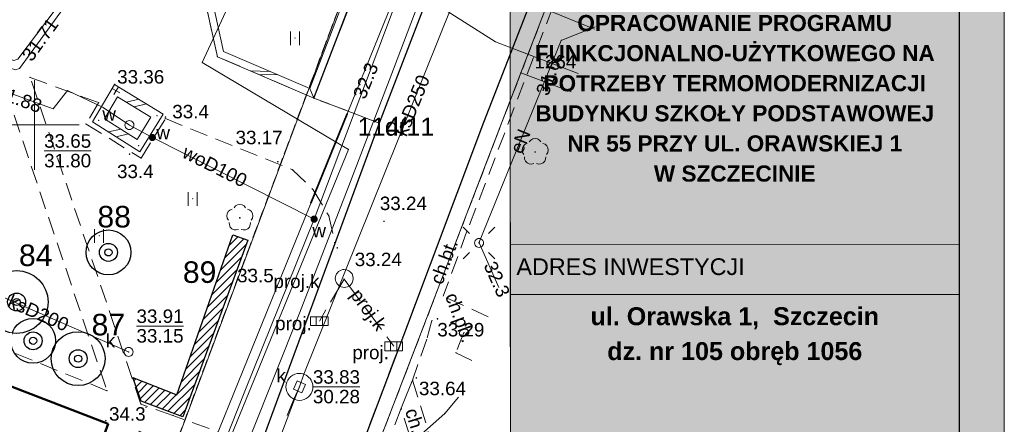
# Model space of a CAD drawing. Extents: x 5468194 to 5468404, y 5919486 to 5919674.
# Tile 5 of 12: x 5468349 to 5468404, y 5919533 to 5919556. Entities that reach past the tile are written whole.
import ezdxf
from ezdxf.enums import TextEntityAlignment as Align

# ---------------------------------------------------------------- set-up
doc = ezdxf.new("R2010")
doc.units = 0
doc.header["$PDSIZE"] = 0.75
for name, pattern in [('PRZER1-1', [2, 1, -1]), ('PRZER2-1', [3, 2, -1]), ('PRZER3-1', [4, 3, -1])]:
    doc.linetypes.add(name, pattern=pattern)
doc.layers.get('0').update_dxf_attribs({"color": 253, "linetype": 'CONTINUOUS', "lineweight": 13})
for name, color, linetype, lineweight in [('GEPPGD', 253, 'CONTINUOUS', 18), ('GEPPGD_O', 253, 'CONTINUOUS', 18), ('GESBLO', 253, 'CONTINUOUS', 18), ('GESBZO', 253, 'CONTINUOUS', 50), ('GESDZI', 30, 'CONTINUOUS', 18), ('GESDZI_O', 30, 'CONTINUOUS', 18), ('GESUZY', 253, 'PRZER1-1', 18), ('GESUZY_O', 253, 'PRZER1-1', 18), ('GOSRBG', 253, 'CONTINUOUS', 18), ('GSLDSO', 253, 'CONTINUOUS', 18), ('GSLKRW', 253, 'CONTINUOUS', 25), ('GSPPRB', 253, 'CONTINUOUS', 20), ('GSPRDL', 253, 'CONTINUOUS', 18), ('GSPWPN', 253, 'CONTINUOUS', 13), ('GSPWPN_O', 253, 'CONTINUOUS', 13), ('GSPWPS', 253, 'CONTINUOUS', 13), ('GSPWPS_O', 253, 'CONTINUOUS', 13), ('GSSDSO', 253, 'CONTINUOUS', 18), ('GSSKOA', 253, 'PRZER3-1', 18), ('GSSKOD', 253, 'PRZER2-1', 18), ('GSSKOD_O', 253, 'PRZER2-1', 18), ('GSSUTR', 253, 'PRZER2-1', 18), ('GULCPR', 253, 'CONTINUOUS', 18), ('GULEPR', 253, 'CONTINUOUS', 18), ('GULEPR_O', 253, 'CONTINUOUS', 18), ('GULKPR', 253, 'CONTINUOUS', 18), ('GULKPR_O', 253, 'CONTINUOUS', 18), ('GULLOB', 253, 'CONTINUOUS', 35), ('GULWPR', 253, 'CONTINUOUS', 18), ('GULWPR_O', 253, 'CONTINUOUS', 18), ('GUPELA', 253, 'CONTINUOUS', 18), ('GUPIKP', 253, 'CONTINUOUS', 18), ('GUPISN', 253, 'PRZER1-1', 18), ('GUPIWZ', 253, 'CONTINUOUS', 18), ('GUPIWZ_O', 253, 'CONTINUOUS', 18), ('GUPKKS', 253, 'CONTINUOUS', 18), ('GUPKKS_O', 253, 'CONTINUOUS', 18), ('GUPKSD', 253, 'CONTINUOUS', 18), ('GUPPRZ', 253, 'CONTINUOUS', 18), ('GUPPRZ_O', 253, 'CONTINUOUS', 18), ('GUPWZA', 253, 'CONTINUOUS', 18), ('GUPWZA_O', 253, 'CONTINUOUS', 18), ('GUSKSD', 253, 'CONTINUOUS', 18), ('GUSKSD_O', 253, 'CONTINUOUS', 18), ('Nowe_ZZ_ramka_Nr_pióra__7', 7, 'CONTINUOUS', 18), ('Nowe_ZZ_tabelka_Pen_No__7_Nr_pióra__7', 7, 'CONTINUOUS', 18), ('ZZ_drzewo nanoszone ręcznie', 34, 'CONTINUOUS', 30), ('ZZ_grupa krzewów', 3, 'CONTINUOUS', 30), ('ZZ_grupa krzewów_szraf', 3, 'CONTINUOUS', 13), ('ZZ_korona', 94, 'CONTINUOUS', 30), ('ZZ_ramka', 250, 'CONTINUOUS', 13), ('ZZ_waloryzacja B', 5, 'CONTINUOUS', 30)]:
    doc.layers.add(name, color=color, linetype=linetype, lineweight=lineweight)
doc.styles.add('GEO-INFO', font='arial.ttf')
doc.styles.add('STYL_AUTOMATYCZNY_1', font='arial.ttf')
doc.styles.add('STYL_AUTOMATYCZNY_6', font='arialbd.ttf')

# ---------------------------------------------------------------- blocks, each defined once
blk = doc.blocks.new('SUUS05')
at = {"color": 0}
blk.add_lwpolyline([(0.5, -0.25), (-0.5, -0.25), (-0.5, 0.25), (0.5, 0.25)], close=True, dxfattribs=at)
for points in [[(-0.175, -0.25), (-0.175, 0.25)], [(0.175, -0.25), (0.175, 0.25)]]:
    blk.add_lwpolyline(points, dxfattribs=at)
blk = doc.blocks.new('EPPGN')
blk.add_hatch(color=0).paths.add_polyline_path([(0, -0.09), (0.027812, -0.085595), (0.052901, -0.072812), (0.072812, -0.052901), (0.085595, -0.027812), (0.09, 0), (0.085595, 0.027812), (0.072812, 0.052901), (0.052901, 0.072812), (0.027812, 0.085595), (0, 0.09), (-0.027812, 0.085595), (-0.052901, 0.072812), (-0.072812, 0.052901), (-0.085595, 0.027812), (-0.09, 0), (-0.085595, -0.027812), (-0.072812, -0.052901), (-0.052901, -0.072812), (-0.027812, -0.085595)])
blk = doc.blocks.new('POINT')
at = {"color": 0}
blk.add_point((0, 0), dxfattribs=at)
blk = doc.blocks.new('KWADRAT_NIEPRZEZR')
at = {"color": 0}
blk.add_lwpolyline([(-0.5, -0.5), (0.5, -0.5), (0.5, 0.5), (-0.5, 0.5)], close=True, dxfattribs=at)
blk = doc.blocks.new('OKRAG_PELNY')
at = {"color": 0}
blk.add_lwpolyline([(0, 0.5), (0.12941, 0.482963), (0.25, 0.433013), (0.353553, 0.353553), (0.433013, 0.25), (0.482963, 0.12941), (0.5, 0), (0.482963, -0.12941), (0.433013, -0.25), (0.353553, -0.353553), (0.25, -0.433013), (0.12941, -0.482963), (0, -0.5), (-0.12941, -0.482963), (-0.25, -0.433013), (-0.353553, -0.353553), (-0.433013, -0.25), (-0.482963, -0.12941), (-0.5, 0), (-0.482963, 0.12941), (-0.433013, 0.25), (-0.353553, 0.353553), (-0.25, 0.433013), (-0.12941, 0.482963)], close=True, dxfattribs=at)
blk = doc.blocks.new('SUEO')
blk.add_hatch(color=0).paths.add_polyline_path([(-0.002174, 0.089974), (0.023762, 0.086807), (0.042561, 0.0793), (0.060131, 0.066965), (0.076266, 0.047786), (0.086234, 0.025762), (0.089972, 0.002226), (0.088646, -0.015553), (0.081114, -0.038994), (0.066834, -0.060276), (0.049699, -0.075033), (0.027576, -0.085671), (0.004027, -0.08991), (-0.019639, -0.087831), (-0.040932, -0.080154), (-0.059082, -0.067892), (-0.073734, -0.051607), (-0.08374, -0.032979), (-0.089221, -0.011817), (-0.089063, 0.012951), (-0.082571, 0.035806), (-0.069528, 0.057148), (-0.048957, 0.075519), (-0.026898, 0.085887)])
at = {"color": 0}
for points in [[(-1.767767, 1.767767), (-1.06066, 1.06066)], [(1.767767, 1.767767), (1.06066, 1.06066)], [(-1.767767, -1.767767), (-1.06066, -1.06066)], [(1.767767, -1.767767), (1.06066, -1.06066)]]:
    blk.add_lwpolyline(points, dxfattribs=at)
blk = doc.blocks.new('SPDLP')
blk.add_hatch(color=0).paths.add_polyline_path([(0, -0.09), (0.027812, -0.085595), (0.052901, -0.072812), (0.072812, -0.052901), (0.085595, -0.027812), (0.09, 0), (0.085595, 0.027812), (0.072812, 0.052901), (0.052901, 0.072812), (0.027812, 0.085595), (0, 0.09), (-0.027812, 0.085595), (-0.052901, 0.072812), (-0.072812, 0.052901), (-0.085595, 0.027812), (-0.09, 0), (-0.085595, -0.027812), (-0.072812, -0.052901), (-0.052901, -0.072812), (-0.027812, -0.085595)])
at = {"color": 0}
for points in [[(-0.648554, 1.126667), (-0.481106, 1.325358), (-0.255912, 1.454989), (0, 1.5), (0.255912, 1.454989), (0.481106, 1.325358), (0.648554, 1.126667)], [(-1.271938, -0.268652), (-1.40916, -0.048001), (-1.462858, 0.20623), (-1.426585, 0.463525), (-1.304695, 0.693003), (-1.11182, 0.867117), (-0.871109, 0.964971)], [(0.871109, 0.964971), (1.11182, 0.867117), (1.304695, 0.693003), (1.426585, 0.463525), (1.462858, 0.20623), (1.40916, -0.048001), (1.271938, -0.268652)], [(-0.137547, -1.292703), (-0.389802, -1.355024), (-0.648184, -1.327532), (-0.881678, -1.213525), (-1.062258, -1.026689), (-1.168249, -0.78945), (-1.186929, -0.530282)], [(1.186929, -0.530282), (1.168249, -0.78945), (1.062258, -1.026689), (0.881678, -1.213525), (0.648184, -1.327532), (0.389802, -1.355024), (0.137547, -1.292703)]]:
    blk.add_lwpolyline(points, dxfattribs=at)
blk = doc.blocks.new('ODTN_2')
at = {"color": 0}
for points in [[(-1.5, -0.5), (0.5, 0.5)], [(-0.5, -0.5), (1.5, 0.5)]]:
    blk.add_lwpolyline(points, dxfattribs=at)
blk = doc.blocks.new('PION_C')
at = {"color": 0}
blk.add_lwpolyline([(0, 0.5), (0, -0.5)], dxfattribs=at)
blk = doc.blocks.new('ODTN_1')
at = {"color": 0}
for points in [[(-1, -0.5), (0, 0.5)], [(0, -0.5), (1, 0.5)]]:
    blk.add_lwpolyline(points, dxfattribs=at)
blk = doc.blocks.new('KOLO')
blk.add_hatch(color=0).paths.add_polyline_path([(-0.5, 0), (-0.482963, -0.12941), (-0.433013, -0.25), (-0.353553, -0.353553), (-0.25, -0.433013), (-0.12941, -0.482963), (0, -0.5), (0.12941, -0.482963), (0.25, -0.433013), (0.353553, -0.353553), (0.433013, -0.25), (0.482963, -0.12941), (0.5, 0), (0.482963, 0.12941), (0.433013, 0.25), (0.353553, 0.353553), (0.25, 0.433013), (0.12941, 0.482963), (0, 0.5), (-0.12941, 0.482963), (-0.25, 0.433013), (-0.353553, 0.353553), (-0.433013, 0.25), (-0.482963, 0.12941)])
blk = doc.blocks.new('SPTRW')
at = {"color": 0}
for points in [[(-0.51332, 0.7233), (-0.51332, -0.7767)], [(0.48668, -0.7767), (0.48668, 0.7233)]]:
    blk.add_lwpolyline(points, dxfattribs=at)
blk = doc.blocks.new('drzewo nanoszone ręcznie')
at = {"layer": 'ZZ_drzewo nanoszone ręcznie'}
for radius in [0.5, 0.2]:
    blk.add_circle((0, 0), radius, dxfattribs=at)
blk = doc.blocks.new('tabelka')
at = {"layer": 'Nowe_ZZ_ramka_Nr_pióra__7', "true_color": 0xffffff}
blk.add_hatch(color=7, dxfattribs=at).paths.add_polyline_path([(0, 0), (-0.022, 92.851), (-25.023, 92.845), (-25.001, -0.006)])
at = {"layer": 'Nowe_ZZ_tabelka_Pen_No__7_Nr_pióra__7', "color": 7, "linetype": 'Continuous', "lineweight": 18}
for p, q in [((-25.001, 2.933), (-25.023, 92.845)), ((-0.001, 2.939), (-0.022, 92.851)), ((-25.015, 52.136), (-0.014, 52.142)), ((-25.014, 49.343), (-0.013, 49.349))]:
    blk.add_line(p, q, dxfattribs=at)
at = {"layer": 'Nowe_ZZ_tabelka_Pen_No__7_Nr_pióra__7', "color": 7, "linetype": 'Continuous', "lineweight": 18, "flags": 128}
blk.add_lwpolyline([(0, 0), (-0.022, 92.851), (-25.023, 92.845), (-25.001, -0.006)], close=True, dxfattribs=at)
at = {"layer": 'Nowe_ZZ_tabelka_Pen_No__7_Nr_pióra__7', "color": 7, "linetype": 'Continuous', "lineweight": 18, "insert": (-12.515, 60.275), "char_height": 0.9, "width": 24.44099, "attachment_point": 5, "rotation": 0.0137, "line_spacing_factor": 1.11829, "style": 'STYL_AUTOMATYCZNY_6'}
blk.add_mtext('\\A1;OPRACOWANIE PROGRAMU FUNKCJONALNO-UŻYTKOWEGO NA POTRZEBY TERMOMODERNIZACJI BUDYNKU SZKOŁY PODSTAWOWEJ NR\\~55 PRZY UL. ORAWSKIEJ 1 W\\~SZCZECINIE', dxfattribs=at)
at = {"layer": 'Nowe_ZZ_tabelka_Pen_No__7_Nr_pióra__7', "color": 7, "linetype": 'Continuous', "lineweight": 18, "insert": (-24.676, 50.413), "char_height": 0.9309, "attachment_point": 7, "rotation": 0.0137, "style": 'STYL_AUTOMATYCZNY_1'}
blk.add_mtext('\\A1;{\\fArial|b0|i0|c238|p34;ADRES INWESTYCJI}', dxfattribs=at)
at = {"layer": 'Nowe_ZZ_tabelka_Pen_No__7_Nr_pióra__7', "color": 7, "linetype": 'Continuous', "lineweight": 18, "insert": (-12.513, 47.015), "char_height": 0.8, "attachment_point": 5, "rotation": 0.0137, "line_spacing_factor": 1.166797, "style": 'STYL_AUTOMATYCZNY_6'}
blk.add_mtext('\\A1;{\\H1.25x;ul. Orawska 1,  Szczecin\\Pdz. nr 105 obręb 1056\\H0.93088x;   }', dxfattribs=at)

msp = doc.modelspace()

# ---------------------------------------------------------------- hatches: boundary and pattern name
at = {"layer": 'ZZ_grupa krzewów_szraf'}
h = msp.add_hatch(dxfattribs=at)
h.set_pattern_fill('ANSI31', color=256, scale=0.1, style=0)
h.set_pattern_definition([(45, (0, 0), (-0.224506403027, 0.224506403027), [])])
h.paths.add_polyline_path([(5468361.888, 5919543.584), (5468358.273, 5919533.722), (5468355.941, 5919534.603), (5468355.48, 5919535.914), (5468357.931, 5919534.96), (5468361.044, 5919543.874)])
at = {"layer": 'ZZ_ramka', "true_color": 0xffffff}
h = msp.add_hatch(color=7, dxfattribs=at)
h.paths.add_polyline_path([(5468401.523, 5919491.204), (5468201.523, 5919491.204), (5468201.523, 5919634.704), (5468401.523, 5919634.704)], flags=16)
h.paths.add_polyline_path([(5468194.023, 5919637.204), (5468404.023, 5919637.204), (5468404.023, 5919488.704), (5468194.023, 5919488.704)])

# ---------------------------------------------------------------- linework, layer by layer
at = {"linetype": 'Continuous', "lineweight": 13, "elevation": 100, "flags": 128}
for points in [[(5468350, 5919547.5), (5468350, 5919552.5)], [(5468347.5, 5919550), (5468352.5, 5919550)]]:
    msp.add_lwpolyline(points, dxfattribs=at)
at = {"layer": 'GESBLO', "linetype": 'Continuous', "lineweight": 18, "elevation": 10.18}
msp.add_lwpolyline([(5468344.493, 5919507.138), (5468354.115, 5919533.333), (5468322.668, 5919545.444), (5468314.95, 5919524.18), (5468312.943, 5919519.359)], close=True, dxfattribs=at)
at = {"layer": 'GESBZO', "linetype": 'Continuous', "lineweight": 50, "elevation": 10.18}
msp.add_lwpolyline([(5468354.115, 5919533.333), (5468344.493, 5919507.138), (5468312.943, 5919519.359), (5468314.95, 5919524.18), (5468303.105, 5919528.538), (5468300.225, 5919520.801), (5468260.199, 5919535.495), (5468267.701, 5919555.812), (5468307.711, 5919540.917), (5468312.976, 5919555.043), (5468324.608, 5919550.595), (5468322.668, 5919545.444)], close=True, dxfattribs=at)
at = {"layer": 'GESDZI', "linetype": 'Continuous', "lineweight": 18, "elevation": 10.22}
for points in [[(5468342.3, 5919490.53), (5468380.89, 5919593.82), (5468381.59, 5919595.7), (5468371.88, 5919608.07), (5468315.05, 5919629.35), (5468302.78, 5919633.88), (5468295.57, 5919636.55), (5468289.38, 5919639.2), (5468286.47, 5919640.95), (5468283.94, 5919642.67), (5468281.69, 5919644.67), (5468279.68, 5919646.93), (5468277.95, 5919649.56), (5468276.59, 5919652.23), (5468275.54, 5919655.03), (5468275.114, 5919656.356)], [(5468397.975, 5919600.77), (5468396.01, 5919601.52), (5468386.34, 5919605.41), (5468381.59, 5919595.7), (5468380.89, 5919593.82), (5468342.3, 5919490.53)], [(5468351.819, 5919487.053), (5468359.86, 5919507.99), (5468377.1, 5919552.9), (5468387.42, 5919579.75), (5468390.387, 5919580.229)], [(5468390.387, 5919580.229), (5468387.42, 5919579.75), (5468377.1, 5919552.9), (5468379.904, 5919551.849)], [(5468379.904, 5919551.849), (5468377.1, 5919552.9), (5468359.86, 5919507.99), (5468363.22, 5919506.679)]]:
    msp.add_lwpolyline(points, dxfattribs=at)
at = {"layer": 'GESUZY', "linetype": 'PRZER1-1', "lineweight": 18, "ltscale": 0.5, "elevation": 10.08}
for points in [[(5468397.975, 5919600.77), (5468396.01, 5919601.52), (5468386.34, 5919605.41), (5468381.59, 5919595.7), (5468380.89, 5919593.82), (5468342.3, 5919490.53)], [(5468342.3, 5919490.53), (5468380.89, 5919593.82), (5468381.59, 5919595.7), (5468386.34, 5919605.41), (5468396.01, 5919601.52), (5468397.975, 5919600.77)], [(5468351.819, 5919487.053), (5468359.86, 5919507.99), (5468377.1, 5919552.9), (5468387.42, 5919579.75), (5468390.387, 5919580.229)], [(5468390.387, 5919580.229), (5468387.42, 5919579.75), (5468377.1, 5919552.9), (5468359.86, 5919507.99), (5468351.819, 5919487.053)]]:
    msp.add_lwpolyline(points, dxfattribs=at)
at = {"layer": 'GOSRBG', "linetype": 'Continuous', "lineweight": 18, "elevation": 10.04}
msp.add_lwpolyline([(5468344.206, 5919613.044), (5468339.634, 5919614.611), (5468338.067, 5919608.211), (5468350.084, 5919604.554), (5468370.983, 5919596.455), (5468367.979, 5919580.258), (5468364.975, 5919561.449), (5468375.682, 5919554.637), (5468380.283, 5919552.873)], dxfattribs=at)
at = {"layer": 'GSLDSO', "linetype": 'Continuous', "lineweight": 18, "elevation": 10.18}
for points in [[(5468354.465, 5919552.256), (5468357.175, 5919550.592), (5468355.879, 5919548.504), (5468353.231, 5919550.179)], [(5468354.635, 5919551.564), (5468356.485, 5919550.428), (5468355.721, 5919549.196), (5468353.909, 5919550.341)]]:
    msp.add_lwpolyline(points, close=True, dxfattribs=at)
at = {"layer": 'GSLKRW', "linetype": 'Continuous', "lineweight": 25, "elevation": 10.18}
for points in [[(5468390.2, 5919589.39), (5468389.945, 5919589.135), (5468386.884, 5919580.979), (5468384.732, 5919575.244), (5468380.062, 5919563.107), (5468375.022, 5919550.127), (5468370.554, 5919538.264), (5468364.426, 5919522.047), (5468359.218, 5919508.285), (5468357.67, 5919503.81), (5468355.79, 5919498.88), (5468353.28, 5919492.22), (5468351.385, 5919487.212)], [(5468365.57, 5919551.49), (5468379.33, 5919587.32)], [(5468382.88, 5919585.71), (5468369.21, 5919550.1), (5468362.55, 5919532.04), (5468361.98, 5919530.58), (5468350.56, 5919500.43)]]:
    msp.add_lwpolyline(points, dxfattribs=at)
at = {"layer": 'GSPPRB', "linetype": 'Continuous', "lineweight": 20}
for p in [(5468360.194, 5919553.802, 10.28), (5468359.351, 5919553.482, 10.28), (5468349.76, 5919552.65, 10.28), (5468354.55, 5919551.91, 10.28), (5468365.57, 5919551.49, 10.28), (5468353.57, 5919551.24, 10.28), (5468353.57, 5919550.26, 10.28), (5468356.83, 5919550.51, 10.28), (5468357.3, 5919550.35, 10.28), (5468352.88, 5919550.05, 10.28), (5468369.21, 5919550.1, 10.28), (5468355.8, 5919548.85, 10.28), (5468367.492, 5919548.634, 10.28), (5468355.94, 5919548.15, 10.28), (5468364.38, 5919547.5, 10.28), (5468365.52, 5919546.39, 10.28), (5468366.4, 5919544.93, 10.28), (5468366.74, 5919543.38, 10.28), (5468367.25, 5919541.41, 10.28), (5468372.14, 5919539.09, 10.28), (5468373.92, 5919538.42, 10.28), (5468373.48, 5919537.3, 10.28), (5468371.06, 5919535.78, 10.28), (5468354.04, 5919535.18, 10.28), (5468355.93, 5919534.44, 10.28), (5468356.21, 5919534.25, 10.28), (5468357.71, 5919533.81, 10.28), (5468370.43, 5919534.21, 10.28), (5468372.853, 5919533.918, 10.28)]:
    msp.add_point(p, dxfattribs=at)
at = {"layer": 'GSSDSO', "linetype": 'Continuous', "lineweight": 18, "elevation": 10.18}
for points in [[(5468379.33, 5919587.32), (5468376.74, 5919587.61), (5468374.54, 5919585.439), (5468365.269, 5919575.863), (5468358.843, 5919559.914), (5468360.194, 5919553.802), (5468365.57, 5919551.49), (5468365.346, 5919552.022), (5468360.54, 5919554.089), (5468359.26, 5919559.88), (5468365.611, 5919575.641), (5468376.885, 5919587.191), (5468378.771, 5919586.98)], [(5468365.57, 5919551.49), (5468379.33, 5919587.32), (5468378.771, 5919586.98), (5468365.346, 5919552.022)]]:
    msp.add_lwpolyline(points, close=True, dxfattribs=at)
at = {"layer": 'GSSKOA', "linetype": 'PRZER3-1', "lineweight": 18, "ltscale": 0.5, "elevation": 10.18}
msp.add_lwpolyline([(5468346.124, 5919489.133), (5468347.28, 5919491.88), (5468350.56, 5919500.43), (5468361.98, 5919530.58), (5468362.55, 5919532.04), (5468366.74, 5919543.38), (5468369.21, 5919550.1), (5468382.88, 5919585.71), (5468384.825, 5919591.001, 0.348026), (5468385.415, 5919592.895), (5468385.73, 5919594.32), (5468393.04, 5919591.72)], format="xyb", dxfattribs=at)
msp.add_lwpolyline([(5468393.04, 5919591.72), (5468390.2, 5919589.39), (5468389.945, 5919589.135), (5468384.732, 5919575.244), (5468380.062, 5919563.107), (5468375.022, 5919550.127), (5468370.554, 5919538.264), (5468364.426, 5919522.047), (5468359.218, 5919508.285), (5468357.67, 5919503.81), (5468355.79, 5919498.88), (5468353.28, 5919492.22), (5468351.385, 5919487.212)], dxfattribs=at)
msp.add_lwpolyline([(5468369.21, 5919550.1), (5468365.57, 5919551.49), (5468379.33, 5919587.32), (5468382.88, 5919585.71)], close=True, dxfattribs=at)
at = {"layer": 'GSSKOD', "linetype": 'PRZER2-1', "lineweight": 18, "ltscale": 0.5, "elevation": 10.18}
for points in [[(5468369.21, 5919550.1), (5468365.57, 5919551.49), (5468360.194, 5919553.802), (5468358.843, 5919559.914), (5468365.269, 5919575.863), (5468361.71, 5919578.41), (5468355.34, 5919577.66), (5468354.18, 5919578.61), (5468338.75, 5919583.84), (5468333.535, 5919569.88), (5468334.395, 5919569.558), (5468334.22, 5919569.09), (5468343.139, 5919565.716), (5468341.345, 5919560.818), (5468332.25, 5919564.07), (5468332.075, 5919563.602), (5468331.34, 5919563.876), (5468330, 5919560.29), (5468332.66, 5919559.36), (5468328.14, 5919547.12), (5468324.26, 5919548.55), (5468323.889, 5919548.687), (5468323.494, 5919547.638)], [(5468372.14, 5919539.09), (5468371.86, 5919538.051), (5468371.06, 5919535.78), (5468370.43, 5919534.21), (5468366.399, 5919523.849), (5468363.821, 5919517.371), (5468361.284, 5919510.888), (5468358.516, 5919503.332), (5468358.51, 5919502.89), (5468357.67, 5919503.81), (5468359.218, 5919508.285), (5468364.426, 5919522.047), (5468370.554, 5919538.264), (5468375.022, 5919550.127), (5468380.062, 5919563.107), (5468384.732, 5919575.244), (5468386.884, 5919580.979), (5468387.923, 5919580.535)], [(5468387.923, 5919580.535), (5468382.905, 5919567.195), (5468378.874, 5919556.568), (5468374.094, 5919544.069), (5468372.764, 5919540.454)], [(5468347.91, 5919553.38), (5468354.04, 5919535.18), (5468330.54, 5919544.775)], [(5468349.76, 5919552.65), (5468353.57, 5919551.24), (5468352.88, 5919550.05), (5468355.94, 5919548.15), (5468357.3, 5919550.35), (5468364.38, 5919547.5), (5468365.52, 5919546.39), (5468366.4, 5919544.93), (5468366.74, 5919543.38), (5468369.21, 5919550.1)], [(5468354.7, 5919530.12), (5468355.83, 5919532.92), (5468357.84, 5919532.08), (5468361.98, 5919530.58), (5468362.55, 5919532.04), (5468357.71, 5919533.81), (5468355.93, 5919534.44), (5468349.76, 5919552.65)], [(5468375.271, 5919539.304), (5468372.764, 5919540.454)], [(5468373.92, 5919538.42), (5468373.48, 5919537.3), (5468374.372, 5919536.871)], [(5468371.772, 5919529.832), (5468370.43, 5919534.21), (5468371.06, 5919535.78), (5468372.38, 5919531.478)]]:
    msp.add_lwpolyline(points, dxfattribs=at)
at = {"layer": 'GSSUTR', "linetype": 'PRZER2-1', "lineweight": 18, "ltscale": 0.5, "elevation": 10.1}
for points in [[(5468364.52, 5919554.851), (5468364.51, 5919554.831), (5468364.53, 5919554.831)], [(5468358.818, 5919545.892), (5468358.808, 5919545.872), (5468358.828, 5919545.872)], [(5468353.611, 5919543.83), (5468353.601, 5919543.81), (5468353.621, 5919543.81)]]:
    msp.add_lwpolyline(points, close=True, dxfattribs=at)
at = {"layer": 'GULCPR', "linetype": 'Continuous', "lineweight": 18, "elevation": 10.14}
for points in [[(5468395.63, 5919605.07), (5468394.42, 5919605.4), (5468387.16, 5919607.97), (5468386.92, 5919607.88), (5468380.52, 5919596.72), (5468377.51, 5919591.94), (5468373.2, 5919585.53), (5468359.85, 5919567.72), (5468352.25, 5919557.89), (5468349.08, 5919553.66), (5468348.85, 5919553.59), (5468342.01, 5919556.1), (5468333.68, 5919559.07), (5468328.86, 5919560.78)], [(5468328.7, 5919560.36), (5468333.53, 5919558.66), (5468341.93, 5919555.7), (5468348.92, 5919553.07), (5468349.16, 5919553.14), (5468352.26, 5919557.42), (5468360.12, 5919567.49), (5468373.39, 5919585.36), (5468377.79, 5919591.81), (5468380.54, 5919596.23), (5468387.02, 5919607.41), (5468387.26, 5919607.49), (5468394.2, 5919605.12), (5468395.47, 5919604.67)]]:
    msp.add_lwpolyline(points, dxfattribs=at)
at = {"layer": 'GULEPR', "linetype": 'Continuous', "lineweight": 18, "elevation": 10.14}
for points in [[(5468349.142, 5919606.935), (5468348.852, 5919607.894), (5468349.579, 5919608.441), (5468350.386, 5919608.272), (5468352.599, 5919605.794), (5468355.624, 5919604.673), (5468360.688, 5919602.705), (5468376.875, 5919596.643), (5468373.732, 5919592.033), (5468370.197, 5919586.927), (5468376.818, 5919581.897), (5468372.98, 5919576.006), (5468371.781, 5919572.404), (5468368.422, 5919561.865), (5468373.414, 5919559.16), (5468378.463, 5919556.455), (5468381.19, 5919555.329)], [(5468383.047, 5919589.166), (5468367.425, 5919550.626), (5468353.995, 5919517.496)], [(5468390.287, 5919579.957), (5468388.222, 5919579.818), (5468381.319, 5919582.425), (5468378.538, 5919575.413), (5468375.454, 5919567.448), (5468373.251, 5919561.701), (5468370.004, 5919553.099), (5468367.507, 5919546.599), (5468364.773, 5919539.515), (5468362.057, 5919532.709), (5468359.14, 5919524.874), (5468356.057, 5919516.544), (5468352.111, 5919506.285), (5468349.468, 5919499.367), (5468346.569, 5919492.043), (5468345.493, 5919489.364)], [(5468361.498, 5919558.149), (5468359.351, 5919553.482), (5468367.492, 5919548.634), (5468343.503, 5919490.091)], [(5468375.875, 5919540.94), (5468374.766, 5919543.423), (5468374.781, 5919543.47), (5468379.341, 5919554.707), (5468381.238, 5919555.46)], [(5468368.176, 5919523.819), (5468369.395, 5919528.17), (5468370.916, 5919532.191), (5468372.853, 5919533.918), (5468373.613, 5919534.815)]]:
    msp.add_lwpolyline(points, dxfattribs=at)
at = {"layer": 'GULKPR', "linetype": 'Continuous', "lineweight": 18, "elevation": 10.14}
for points in [[(5468364.762, 5919535.397), (5468365.004, 5919536.107), (5468377.041, 5919566.072)], [(5468355.243, 5919537.343), (5468345.213, 5919541.725)], [(5468353.185, 5919504.776), (5468353.415, 5919505.489), (5468364.488, 5919534.699), (5468364.762, 5919535.397)], [(5468364.762, 5919535.397), (5468364.443, 5919534.718), (5468364.08, 5919533.81)]]:
    msp.add_lwpolyline(points, dxfattribs=at)
at = {"layer": 'GULKPR', "linetype": 'PRZER3-1', "lineweight": 18, "ltscale": 0.5, "elevation": 10.14}
for points in [[(5468367.25, 5919541.41), (5468365.87, 5919539.06)], [(5468367.25, 5919541.41), (5468370.01, 5919537.66)]]:
    msp.add_lwpolyline(points, dxfattribs=at)
at = {"layer": 'GULLOB', "linetype": 'Continuous', "lineweight": 35, "elevation": 10.12}
msp.add_lwpolyline([(5468367.425, 5919550.626), (5468365.404, 5919545.641)], dxfattribs=at)
at = {"layer": 'GULWPR', "linetype": 'Continuous', "lineweight": 18, "elevation": 10.14}
for points in [[(5468365.579, 5919544.749), (5468374.588, 5919568.639), (5468387.493, 5919601.593)], [(5468355.29, 5919549.99), (5468353.831, 5919550.97), (5468351.845, 5919551.922), (5468351.051, 5919550.9), (5468327.877, 5919559.346)], [(5468365.579, 5919544.749), (5468356.567, 5919549.298), (5468355.29, 5919549.99)], [(5468365.579, 5919544.749), (5468361.71, 5919535.149), (5468358.523, 5919527.097), (5468354.597, 5919517.462), (5468351.54, 5919509.92)]]:
    msp.add_lwpolyline(points, dxfattribs=at)
at = {"layer": 'GUPPRZ_O', "linetype": 'Continuous', "lineweight": 9, "elevation": 10.8, "flags": 128}
for points in [[(5468350.538, 5919548.557), (5468353.159, 5919548.557)], [(5468355.685, 5919538.789), (5468358.306, 5919538.789)], [(5468365.512, 5919535.403), (5468368.133, 5919535.403)]]:
    msp.add_lwpolyline(points, dxfattribs=at)
at = {"layer": 'GUSKSD', "linetype": 'Continuous', "lineweight": 18, "elevation": 10.14}
for points in [[(5468367.259, 5919541.941, -0.57735), (5468367.692, 5919541.191, -1.732051)], [(5468364.762, 5919536.147, -0.57735), (5468365.412, 5919535.022, -1.732051)]]:
    msp.add_lwpolyline(points, format="xyb", close=True, dxfattribs=at)
at = {"layer": 'ZZ_grupa krzewów'}
msp.add_lwpolyline([(5468361.888, 5919543.584), (5468358.273, 5919533.722), (5468355.941, 5919534.603), (5468355.48, 5919535.914), (5468357.931, 5919534.96), (5468361.044, 5919543.874), (5468361.888, 5919543.584)], dxfattribs=at)
at = {"layer": 'ZZ_korona'}
for centre, radius in [((5468354.122, 5919542.895), 1.25), ((5468349.007, 5919540.129), 1.75), ((5468349.924, 5919537.966), 1.25), ((5468352.434, 5919536.971), 1.5)]:
    msp.add_circle(centre, radius, dxfattribs=at)
at = {"layer": 'ZZ_ramka', "elevation": 10.06}
for points in [[(5468194.023, 5919637.204), (5468404.023, 5919637.204), (5468404.023, 5919488.704), (5468194.023, 5919488.704)], [(5468401.523, 5919491.204), (5468201.523, 5919491.204), (5468201.523, 5919634.704), (5468401.523, 5919634.704)]]:
    msp.add_lwpolyline(points, close=True, dxfattribs=at)

# ---------------------------------------------------------------- block references
at = {"layer": 'GEPPGD', "lineweight": 18, "xscale": 0.5, "yscale": 0.5}
msp.add_blockref('EPPGN', (5468377.1, 5919552.9, 10.24), dxfattribs=at)
at = {"layer": 'GSLDSO', "lineweight": 18, "xscale": 0.5, "yscale": 0.5}
for name, p, rotation in [('PION_C', (5468354.55, 5919551.91, 10.18), 59.29225509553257), ('PION_C', (5468354.55, 5919551.91, 10.18), 328.4486150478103), ('ODTN_1', (5468355.679, 5919551.217, 10.18), 328.4486150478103), ('ODTN_1', (5468354.685, 5919549.555, 10.18), 147.6953647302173)]:
    msp.add_blockref(name, p, dxfattribs=dict(at, rotation=rotation))
at = {"layer": 'GSPRDL', "lineweight": 18, "xscale": 0.5, "yscale": 0.5}
for p in [(5468377.89, 5919548.49, 10.12), (5468361.44, 5919544.82, 10.12)]:
    msp.add_blockref('SPDLP', p, dxfattribs=at)
at = {"layer": 'GSPWPN', "lineweight": 13, "xscale": 0.09, "yscale": 0.09}
for p in [(5468357.299, 5919550.438, 10.08), (5468355.301, 5919548.373, 10.08), (5468361.923, 5919541.902, 10.08), (5468353.977, 5919533.515, 10.08)]:
    msp.add_blockref('KOLO', p, dxfattribs=at)
at = {"layer": 'GSPWPS', "lineweight": 13, "xscale": 0.09, "yscale": 0.09}
for p in [(5468354.465, 5919552.256, 10.08), (5468363.559, 5919547.948, 10.08), (5468369.473, 5919544.625, 10.08), (5468366.867, 5919543.146, 10.08), (5468372.454, 5919539.189, 10.08), (5468371.271, 5919535.897, 10.08)]:
    msp.add_blockref('KOLO', p, dxfattribs=at)
at = {"layer": 'GSSDSO', "lineweight": 18, "xscale": 0.5, "yscale": 0.399999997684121, "rotation": 156.7256894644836}
msp.add_blockref('ODTN_2', (5468362.799, 5919552.899, 10.18), dxfattribs=at)
at = {"layer": 'GSSUTR', "lineweight": 18, "xscale": 0.5, "yscale": 0.5}
for p in [(5468364.52, 5919554.841, 10.1), (5468358.818, 5919545.882, 10.1), (5468353.611, 5919543.82, 10.1)]:
    msp.add_blockref('SPTRW', p, dxfattribs=at)
at = {"layer": 'GUPELA', "lineweight": 18, "xscale": 0.5, "yscale": 0.5}
for name, p in [('SUEO', (5468374.766, 5919543.423, 10.15)), ('OKRAG_PELNY', (5468374.766, 5919543.423, 10.16))]:
    msp.add_blockref(name, p, dxfattribs=at)
at = {"layer": 'GUPIKP', "lineweight": 18, "xscale": 0.5, "yscale": 0.5}
msp.add_blockref('POINT', (5468355.29, 5919549.99, 10.16), dxfattribs=at)
at = {"layer": 'GUPISN', "lineweight": 18, "xscale": 0.5, "yscale": 0.5}
msp.add_blockref('OKRAG_PELNY', (5468374.766, 5919543.423, 10.16), dxfattribs=at)
at = {"layer": 'GUPIWZ', "lineweight": 18, "xscale": 0.5, "yscale": 0.5}
for p in [(5468355.29, 5919549.99, 10.18), (5468355.243, 5919537.343, 10.18)]:
    msp.add_blockref('OKRAG_PELNY', p, dxfattribs=at)
at = {"layer": 'GUPIWZ', "lineweight": 18, "xscale": 0.5, "yscale": 0.5, "rotation": 336.3422618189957}
msp.add_blockref('KWADRAT_NIEPRZEZR', (5468364.76, 5919535.4, 10.18), dxfattribs=at)
at = {"layer": 'GUPKKS', "lineweight": 18}
for p in [(5468365.87, 5919539.06, 10.16), (5468370.01, 5919537.66, 10.16)]:
    msp.add_blockref('SUUS05', p, dxfattribs=at)
at = {"layer": 'GUPKSD', "lineweight": 18, "xscale": 0.5, "yscale": 0.5}
msp.add_blockref('POINT', (5468355.243, 5919537.343, 10.16), dxfattribs=at)
at = {"layer": 'GUPPRZ', "lineweight": 18}
for p in [(5468379.341, 5919554.707, 10.16), (5468351.051, 5919550.9, 10.16), (5468367.425, 5919550.626, 10.16), (5468355.29, 5919549.99, 10.16), (5468374.781, 5919543.47, 10.16), (5468355.243, 5919537.343, 10.16), (5468365.004, 5919536.107, 10.16), (5468364.762, 5919535.397, 10.16), (5468364.443, 5919534.718, 10.16), (5468364.488, 5919534.699, 10.16)]:
    msp.add_blockref('POINT', p, dxfattribs=at)
at = {"layer": 'GUPWZA', "lineweight": 18, "xscale": 0.4, "yscale": 0.4}
for p, rotation in [((5468356.567, 5919549.298, 10.16), 333.4609362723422), ((5468365.579, 5919544.749, 10.16), 153.2183041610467)]:
    msp.add_blockref('KOLO', p, dxfattribs=dict(at, rotation=rotation))
at = {"layer": 'ZZ_drzewo nanoszone ręcznie'}
for p in [(5468354.122, 5919542.895), (5468349.007, 5919540.129), (5468349.924, 5919537.966), (5468352.434, 5919536.971)]:
    msp.add_blockref('drzewo nanoszone ręcznie', p, dxfattribs=at)
at = {"layer": 'ZZ_ramka'}
msp.add_blockref('tabelka', (5468401.523, 5919491.204, 10.06), dxfattribs=at)

# ---------------------------------------------------------------- texts
at = {"layer": 'GEPPGD_O', "linetype": 'Continuous', "lineweight": 0, "style": 'GEO-INFO'}
msp.add_text('1264', height=0.75, dxfattribs=at).set_placement((5468377.85, 5919553.15, 10.8))
at = {"layer": 'GESDZI_O', "linetype": 'Continuous', "lineweight": 0, "style": 'GEO-INFO'}
msp.add_text('114/11', height=1, dxfattribs=at).set_placement((5468370.137, 5919549.9, 10.8), align=Align.MIDDLE_CENTER)
at = {"layer": 'GESUZY_O', "linetype": 'Continuous', "lineweight": 0, "style": 'GEO-INFO'}
msp.add_text('dr', height=1, dxfattribs=at).set_placement((5468370.137, 5919549.9, 10.8), align=Align.MIDDLE_CENTER)
at = {"layer": 'GSPWPN_O', "linetype": 'Continuous', "lineweight": 0, "style": 'GEO-INFO'}
for s, p in [('33.4', (5468357.679, 5919550.367, 10.8)), ('33.4', (5468354.6, 5919547.034, 10.8)), ('33.5', (5468361.29, 5919541.227, 10.8)), ('34.3', (5468354.156, 5919533.514, 10.8))]:
    msp.add_text(s, height=0.75, dxfattribs=at).set_placement(p)
at = {"layer": 'GSPWPS_O', "linetype": 'Continuous', "lineweight": 0, "style": 'GEO-INFO'}
for s, p in [('33.36', (5468354.609, 5919552.306, 10.8)), ('33.17', (5468361.203, 5919548.925, 10.8)), ('33.24', (5468369.238, 5919545.252, 10.8)), ('33.24', (5468367.842, 5919542.127, 10.8)), ('33.29', (5468372.441, 5919538.209, 10.8)), ('33.64', (5468371.418, 5919534.934, 10.8))]:
    msp.add_text(s, height=0.75, dxfattribs=at).set_placement(p)
at = {"layer": 'GSSKOD_O', "linetype": 'Continuous', "lineweight": 0, "style": 'GEO-INFO'}
msp.add_text('ch.bt.', height=0.75, rotation=69.5012, dxfattribs=at).set_placement((5468372.797, 5919542.381, 10.8), align=Align.MIDDLE)
for s, rotation, p in [('ch.pb.', 290.2605, (5468373.705, 5919539.261, 10.8)), ('ch.kb.', 287.0415, (5468371.405, 5919532.842, 10.8))]:
    msp.add_text(s, height=0.75, rotation=rotation, dxfattribs=at).set_placement(p, align=Align.MIDDLE_CENTER)
at = {"layer": 'GULEPR_O', "linetype": 'Continuous', "lineweight": 0, "style": 'GEO-INFO'}
msp.add_text('eN', height=0.75, rotation=67.9152, dxfattribs=at).set_placement((5468377.061, 5919549.088, 10.8), align=Align.MIDDLE_CENTER)
at = {"layer": 'GULKPR_O', "linetype": 'Continuous', "lineweight": 0, "style": 'GEO-INFO'}
for s, rotation, p in [('ksD250', 68.114, (5468371.023, 5919551.09, 10.8)), ('ksD200', 336.3991, (5468350.228, 5919539.534, 10.8)), ('proj.k ', 306.3531, (5468368.63, 5919539.535, 10.8))]:
    msp.add_text(s, height=0.75, rotation=rotation, dxfattribs=at).set_placement(p, align=Align.MIDDLE)
at = {"layer": 'GULWPR_O', "linetype": 'Continuous', "lineweight": 0, "style": 'GEO-INFO'}
msp.add_text('woD100', height=0.75, rotation=333.2183, dxfattribs=at).set_placement((5468360.05, 5919547.694, 10.8), align=Align.MIDDLE)
at = {"layer": 'GUPIWZ_O', "linetype": 'Continuous', "lineweight": 0, "style": 'GEO-INFO'}
for s, p in [('w', (5468354.54, 5919550.24, 10.8)), ('k', (5468354.493, 5919537.593, 10.8)), ('k', (5468364.01, 5919535.65, 10.8))]:
    msp.add_text(s, height=0.75, dxfattribs=at).set_placement(p, align=Align.RIGHT)
at = {"layer": 'GUPKKS_O', "linetype": 'Continuous', "lineweight": 0, "style": 'GEO-INFO'}
for p in [(5468365.444, 5919538.557, 10.8), (5468369.744, 5919536.938, 10.8)]:
    msp.add_text('proj.', height=0.75, dxfattribs=at).set_placement(p, align=Align.RIGHT)
at = {"layer": 'GUPPRZ_O', "linetype": 'Continuous', "lineweight": 0, "style": 'GEO-INFO'}
for s, rotation, p in [('31.71', 54.0842, (5468351.08, 5919555.82, 10.8)), ('32.3', 67.9346, (5468368.831, 5919553.411, 10.8)), ('31.88', 339.9762, (5468350.371, 5919551.009, 10.8)), ('32.3', 294.0715, (5468376.178, 5919540.469, 10.8))]:
    msp.add_text(s, height=0.75, rotation=rotation, dxfattribs=at).set_placement(p, align=Align.MIDDLE_RIGHT)
msp.add_text('31.6', height=0.75, rotation=69.2738, dxfattribs=at).set_placement((5468378.258, 5919551.706, 10.8), align=Align.MIDDLE_LEFT)
for s, p in [('33.65', (5468350.538, 5919548.73)), ('31.80', (5468350.538, 5919547.635)), ('33.91', (5468355.685, 5919538.962)), ('33.15', (5468355.685, 5919537.867)), ('33.83', (5468365.512, 5919535.575)), ('30.28', (5468365.512, 5919534.48))]:
    msp.add_text(s, height=0.75, dxfattribs=at).set_placement(p)
at = {"layer": 'GUPWZA_O', "linetype": 'Continuous', "lineweight": 0, "style": 'GEO-INFO'}
for p in [(5468357.548, 5919549.194, 10.8), (5468366.239, 5919543.728, 10.8)]:
    msp.add_text('w', height=0.75, dxfattribs=at).set_placement(p, align=Align.RIGHT)
at = {"layer": 'GUSKSD_O', "linetype": 'Continuous', "lineweight": 0, "style": 'GEO-INFO'}
msp.add_text('proj.k', height=0.75, dxfattribs=at).set_placement((5468364.593, 5919541.189, 10.8), align=Align.MIDDLE)
at = {"layer": 'ZZ_waloryzacja B', "char_height": 1.2, "attachment_point": 1}
for s, insert in [('{\\fArial|b0|i0|c238|p34;88}', (5468353.508, 5919545.484)), ('{\\fArial|b0|i0|c238|p34;84}', (5468349.137, 5919543.332, 10.8)), ('{\\fArial|b0|i0|c238|p34;89}', (5468358.268, 5919542.394)), ('{\\fArial|b0|i0|c238|p34;87}', (5468353.185, 5919539.469))]:
    msp.add_mtext(s, dxfattribs=dict(at, insert=insert))

doc.saveas('drawing.dxf')
